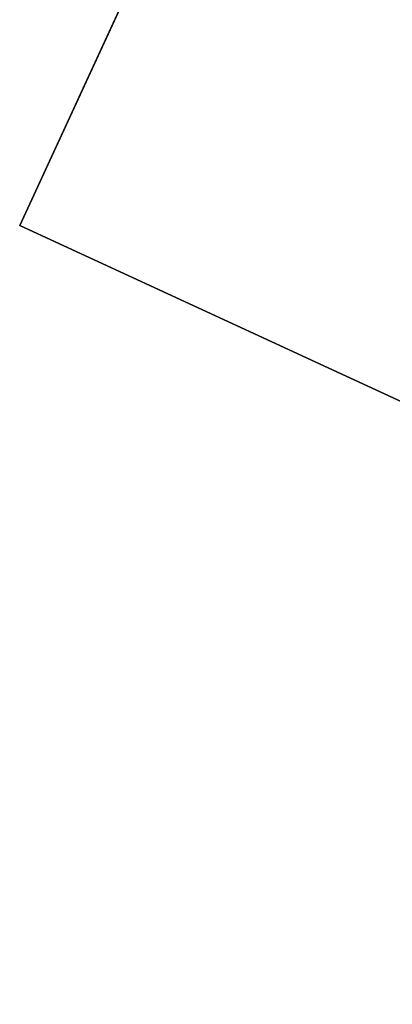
# Model space of a CAD drawing. Header units: millimetres. Extents: x 217.4 to 265.9, y 243.1 to 291.5.
# Tile 3 of 256: x 230.636 to 230.865, y 245.224 to 245.829. Entities that reach past the tile are written whole.
import ezdxf

# ---------------------------------------------------------------- set-up
doc = ezdxf.new("R2010")
doc.units = ezdxf.units.MM
doc.header["$MEASUREMENT"] = 0
doc.layers.add('TULIPA', color=7, linetype='Continuous', true_color=0x000000)

msp = doc.modelspace()

# ---------------------------------------------------------------- meshes
at = {"layer": 'TULIPA', "color": 43}
mesh = msp.add_polyface(dxfattribs=at)
corners = [(230.87729, 246.22508, 10.26031), (230.75659, 245.96367, 2.01533), (230.63591, 245.70227, -6.22964), (231.2962, 247.13243, 10.22541), (231.17552, 246.87102, 1.98043), (231.05482, 246.60962, -6.26454), (231.23038, 246.98985, 5.72815), (231.02078, 246.53589, 5.72815), (231.01785, 246.52956, 5.52827), (231.22745, 246.98351, 5.52827)]
mesh.append_faces([[corners[k] for k in face] for face in [(5, 2, 1, 4), (1, 0, 7, 7), (3, 7, 0, 0), (4, 1, 8, 8), (7, 8, 1, 1), (7, 3, 6, 6), (8, 9, 4, 4)]], dxfattribs={"color": 43})
mesh = msp.add_polyface(dxfattribs=at)
corners = [(230.63591, 245.70227, -6.22964), (232.36092, 244.90584, -6.22964), (230.84537, 246.15594, -6.24709), (232.57039, 245.35951, -6.24709), (231.05482, 246.60962, -6.26454), (232.77985, 245.81319, -6.26454)]
mesh.append_faces([[corners[k] for k in face] for face in [(3, 1, 0, 2), (5, 3, 2, 4)]], dxfattribs={"color": 43})
mesh = msp.add_polyface(dxfattribs=at)
corners = [(230.87729, 246.22508, 10.26031), (232.60231, 245.42865, 10.26031), (230.75659, 245.96367, 2.01533), (232.48161, 245.16724, 2.01533), (230.63591, 245.70227, -6.22964), (232.36092, 244.90584, -6.22964)]
mesh.append_faces([[corners[k] for k in face] for face in [(3, 1, 0, 2), (5, 3, 2, 4)]], dxfattribs={"color": 43})

doc.saveas('drawing.dxf')
